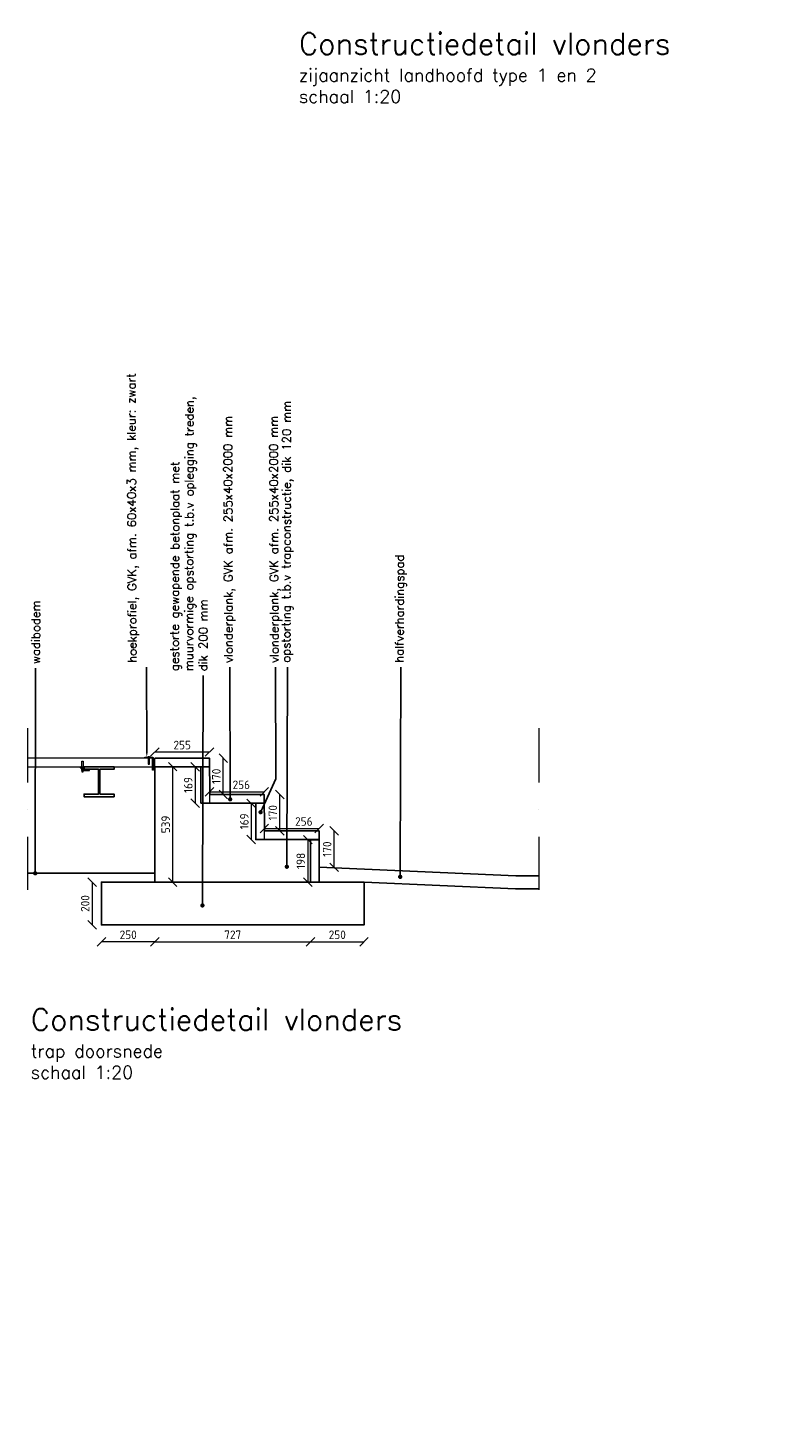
# Model space of a CAD drawing. Header units: metres. Extents: x -95462 to 707558, y 0 to 358316.
# Tile 26 of 50: x 193619 to 197146, y 220073 to 226523. Entities that reach past the tile are written whole.
import ezdxf
from ezdxf import colors
from ezdxf.entities.mleader import LeaderData, LeaderLine
from ezdxf.math import Vec2, Vec3

# ---------------------------------------------------------------- set-up
doc = ezdxf.new("R2010")
doc.units = ezdxf.units.M
doc.header["$LTSCALE"] = 20
doc.linetypes.add('DASHDOT', pattern=[25.4, 12.7, -6.35, 0, -6.35])
doc.layers.add('BL14_TALUD', color=11, linetype='Continuous')
doc.layers.add('tt00_tekst', color=7, linetype='Continuous')
for name, color, linetype, lineweight in [('N-WE-BC-BETONVORM_TALUDVLEUGELS-G', 3, 'Continuous', 25), ('N-WE-HC-HOUTVORM-G', 30, 'Continuous', 18), ('N-WE-SC-STAALVORM_HEA 140-G', 140, 'Continuous', 25), ('TL49_Doorsteekanker', 11, 'Continuous', 13), ('TL49_kikkerplaat', 11, 'Continuous', 13), ('X-XX-AL-AANPIJLING-M', 7, 'Continuous', 18), ('X-XX-AL-BREEKLIJN-G', 7, 'DASHDOT', 18), ('X-XX-AL-M', 7, 'Continuous', 18)]:
    doc.layers.add(name, color=color, linetype=linetype, lineweight=lineweight)
doc.styles.add('NLCS-ISO', font='NLCS-ISO.ttf')
doc.styles.add('ROMANS', font='romans.shx')
doc.dimstyles.new('NLCS RODOR-DIM-020mm$0', dxfattribs={"dimscale": 20, "dimtxt": 2, "dimasz": 2, "dimexe": 1.25, "dimexo": 0.625, "dimtad": 1, "dimdec": 0, "dimzin": 1, "dimdsep": 46, "dimtxsty": 'NLCS-ISO', "dimblk": 'OBLIQUE', "dimcen": 0, "dimse1": 1, "dimse2": 1, "dimclrd": 256, "dimclre": 1, "dimclrt": 256, "dimadec": 0, "dimazin": 0, "dimtfac": 1, "dimtdec": 0, "dimtmove": 0, "dimatfit": 0, "dimfxl": 1, "dimtolj": 1, "dimtzin": 0, "dimlwd": -1, "dimlwe": -1, "dimarcsym": 0})

# ---------------------------------------------------------------- blocks, each defined once
blk = doc.blocks.new('_Oblique')
at = {"color": 0, "linetype": 'ByBlock', "lineweight": -2}
blk.add_line((-0.5, -0.5), (0.5, 0.5), dxfattribs=at)
blk = doc.blocks.new('*D394')
at = {"layer": 'Defpoints', "color": 0, "transparency": 16777216}
for p in [(194724.8, 222766.7), (194980.8, 222782.5), (194980.8, 222766.7)]:
    blk.add_point(p, dxfattribs=at)
at = {"layer": 'X-XX-AL-M', "transparency": 16777216}
blk.add_line((194724.8, 222782.5), (194980.8, 222782.5), dxfattribs=at)
at = {"layer": 'X-XX-AL-M', "transparency": 16777216, "xscale": 40, "yscale": 40, "zscale": 40, "rotation": 180}
blk.add_blockref('_Oblique', (194724.8, 222782.5), dxfattribs=at)
at = {"layer": 'X-XX-AL-M', "transparency": 16777216, "xscale": 40, "yscale": 40, "zscale": 40}
blk.add_blockref('_Oblique', (194980.8, 222782.5), dxfattribs=at)
at = {"layer": 'X-XX-AL-M', "transparency": 16777216, "insert": (194909.8, 222815), "char_height": 40, "attachment_point": 5, "style": 'NLCS-ISO'}
blk.add_mtext('\\A1;256', dxfattribs=at)
blk = doc.blocks.new('_Dot')
at = {"color": 0, "linetype": 'ByBlock', "lineweight": -2}
blk.add_line((-0.5, 0), (-1, 0), dxfattribs=at)
at = {"color": 0, "linetype": 'ByBlock', "const_width": 0.5}
blk.add_lwpolyline([(-0.25, 0, 1), (0.25, 0, 1)], format="xyb", close=True, dxfattribs=at)
blk = doc.blocks.new('A$C301965ac')
at = {"layer": 'TL49_Doorsteekanker'}
for p, q in [((-1.5, 3.5), (-1.5, 8.5)), ((1.5, 3.5), (1.5, 8.5))]:
    blk.add_line(p, q, dxfattribs=at)
for points in [[(5.5, 10), (-5.5, 10), (-5.5, 8.5), (5.5, 8.5)], [(4.5, 8.5), (-4.5, 8.5), (-4.5, 3.5), (4.5, 3.5)]]:
    blk.add_lwpolyline(points, close=True, dxfattribs=at)
blk.add_lwpolyline([(-4, 3.5), (-4, 0), (4, 0), (4, 3.5)], dxfattribs=at)
blk = doc.blocks.new('*D397')
at = {"layer": 'Defpoints', "color": 0, "transparency": 16777216}
for p in [(194441.5, 223069.7), (194402, 222900.7), (194441.5, 222900.7)]:
    blk.add_point(p, dxfattribs=at)
at = {"layer": 'X-XX-AL-M', "transparency": 16777216}
blk.add_line((194402, 223069.7), (194402, 222900.7), dxfattribs=at)
at = {"layer": 'X-XX-AL-M', "transparency": 16777216, "xscale": 40, "yscale": 40, "zscale": 40}
for p, rotation in [((194402, 223069.7), 90), ((194402, 222900.7), 270)]:
    blk.add_blockref('_Oblique', p, dxfattribs=dict(at, rotation=rotation))
at = {"layer": 'X-XX-AL-M', "transparency": 16777216, "insert": (194369.5, 222985.2), "char_height": 40, "attachment_point": 5, "rotation": 90, "style": 'NLCS-ISO'}
blk.add_mtext('\\A1;169', dxfattribs=at)
blk = doc.blocks.new('*D398')
at = {"layer": 'Defpoints', "color": 0, "transparency": 16777216}
for p in [(194468.8, 223139.5), (194213.8, 223110.7), (194468.8, 223110.7)]:
    blk.add_point(p, dxfattribs=at)
at = {"layer": 'X-XX-AL-M', "transparency": 16777216}
blk.add_line((194213.8, 223139.5), (194468.8, 223139.5), dxfattribs=at)
at = {"layer": 'X-XX-AL-M', "transparency": 16777216, "xscale": 40, "yscale": 40, "zscale": 40, "rotation": 180}
blk.add_blockref('_Oblique', (194213.8, 223139.5), dxfattribs=at)
at = {"layer": 'X-XX-AL-M', "transparency": 16777216, "xscale": 40, "yscale": 40, "zscale": 40}
blk.add_blockref('_Oblique', (194468.8, 223139.5), dxfattribs=at)
at = {"layer": 'X-XX-AL-M', "transparency": 16777216, "insert": (194341.3, 223172), "char_height": 40, "attachment_point": 5, "style": 'NLCS-ISO'}
blk.add_mtext('\\A1;255', dxfattribs=at)
blk = doc.blocks.new('*D399')
at = {"layer": 'Defpoints', "color": 0, "transparency": 16777216}
for p in [(194724.8, 222953.6), (194468.9, 222900.7), (194724.8, 222900.7)]:
    blk.add_point(p, dxfattribs=at)
at = {"layer": 'X-XX-AL-M', "transparency": 16777216}
blk.add_line((194468.9, 222953.6), (194724.8, 222953.6), dxfattribs=at)
at = {"layer": 'X-XX-AL-M', "transparency": 16777216, "xscale": 40, "yscale": 40, "zscale": 40, "rotation": 180}
blk.add_blockref('_Oblique', (194468.9, 222953.6), dxfattribs=at)
at = {"layer": 'X-XX-AL-M', "transparency": 16777216, "xscale": 40, "yscale": 40, "zscale": 40}
blk.add_blockref('_Oblique', (194724.8, 222953.6), dxfattribs=at)
at = {"layer": 'X-XX-AL-M', "transparency": 16777216, "insert": (194617.3, 222986.1), "char_height": 40, "attachment_point": 5, "style": 'NLCS-ISO'}
blk.add_mtext('\\A1;256', dxfattribs=at)
blk = doc.blocks.new('*D400')
at = {"layer": 'Defpoints', "color": 0, "transparency": 16777216}
for p in [(194684.8, 222899.7), (194664, 222730.7), (194684.8, 222730.7)]:
    blk.add_point(p, dxfattribs=at)
at = {"layer": 'X-XX-AL-M', "transparency": 16777216}
blk.add_line((194664, 222899.7), (194664, 222730.7), dxfattribs=at)
at = {"layer": 'X-XX-AL-M', "transparency": 16777216, "xscale": 40, "yscale": 40, "zscale": 40}
for p, rotation in [((194664, 222899.7), 90), ((194664, 222730.7), 270)]:
    blk.add_blockref('_Oblique', p, dxfattribs=dict(at, rotation=rotation))
at = {"layer": 'X-XX-AL-M', "transparency": 16777216, "insert": (194631.5, 222815.2), "char_height": 40, "attachment_point": 5, "rotation": 90, "style": 'NLCS-ISO'}
blk.add_mtext('\\A1;169', dxfattribs=at)
blk = doc.blocks.new('*D401')
at = {"layer": 'Defpoints', "color": 0, "transparency": 16777216}
for p in [(194940.8, 222729.7), (194927.8, 222531.5), (194940.9, 222531.5)]:
    blk.add_point(p, dxfattribs=at)
at = {"layer": 'X-XX-AL-M', "transparency": 16777216}
blk.add_line((194927.8, 222729.7), (194927.8, 222531.5), dxfattribs=at)
at = {"layer": 'X-XX-AL-M', "transparency": 16777216, "xscale": 40, "yscale": 40, "zscale": 40}
for p, rotation in [((194927.8, 222729.7), 90), ((194927.8, 222531.5), 270)]:
    blk.add_blockref('_Oblique', p, dxfattribs=dict(at, rotation=rotation))
at = {"layer": 'X-XX-AL-M', "transparency": 16777216, "insert": (194895.3, 222630.6), "char_height": 40, "attachment_point": 5, "rotation": 90, "style": 'NLCS-ISO'}
blk.add_mtext('\\A1;198', dxfattribs=at)
blk = doc.blocks.new('*D402')
at = {"layer": 'Defpoints', "color": 0, "transparency": 16777216}
for p in [(194980.8, 222770.7), (195050.9, 222770.7), (194980.8, 222600.7)]:
    blk.add_point(p, dxfattribs=at)
at = {"layer": 'X-XX-AL-M', "transparency": 16777216}
blk.add_line((195050.9, 222600.7), (195050.9, 222770.7), dxfattribs=at)
at = {"layer": 'X-XX-AL-M', "transparency": 16777216, "xscale": 40, "yscale": 40, "zscale": 40}
for p, rotation in [((195050.9, 222770.7), 90), ((195050.9, 222600.7), 270)]:
    blk.add_blockref('_Oblique', p, dxfattribs=dict(at, rotation=rotation))
at = {"layer": 'X-XX-AL-M', "transparency": 16777216, "insert": (195018.4, 222685.7), "char_height": 40, "attachment_point": 5, "rotation": 90, "style": 'NLCS-ISO'}
blk.add_mtext('\\A1;170', dxfattribs=at)
blk = doc.blocks.new('*D403')
at = {"layer": 'Defpoints', "color": 0, "transparency": 16777216}
for p in [(194724.8, 222940.7), (194797.4, 222940.7), (194732.7, 222770.7)]:
    blk.add_point(p, dxfattribs=at)
at = {"layer": 'X-XX-AL-M', "transparency": 16777216}
blk.add_line((194797.4, 222770.7), (194797.4, 222940.7), dxfattribs=at)
at = {"layer": 'X-XX-AL-M', "transparency": 16777216, "xscale": 40, "yscale": 40, "zscale": 40}
for p, rotation in [((194797.4, 222940.7), 90), ((194797.4, 222770.7), 270)]:
    blk.add_blockref('_Oblique', p, dxfattribs=dict(at, rotation=rotation))
at = {"layer": 'X-XX-AL-M', "transparency": 16777216, "insert": (194764.9, 222855.7), "char_height": 40, "attachment_point": 5, "rotation": 90, "style": 'NLCS-ISO'}
blk.add_mtext('\\A1;170', dxfattribs=at)
blk = doc.blocks.new('*D404')
at = {"layer": 'Defpoints', "color": 0, "transparency": 16777216}
for p in [(194468.8, 223110.7), (194533.2, 223110.7), (194476.8, 222940.7)]:
    blk.add_point(p, dxfattribs=at)
at = {"layer": 'X-XX-AL-M', "transparency": 16777216}
blk.add_line((194533.2, 222940.7), (194533.2, 223110.7), dxfattribs=at)
at = {"layer": 'X-XX-AL-M', "transparency": 16777216, "xscale": 40, "yscale": 40, "zscale": 40}
for p, rotation in [((194533.2, 223110.7), 90), ((194533.2, 222940.7), 270)]:
    blk.add_blockref('_Oblique', p, dxfattribs=dict(at, rotation=rotation))
at = {"layer": 'X-XX-AL-M', "transparency": 16777216, "insert": (194500.7, 223025.7), "char_height": 40, "attachment_point": 5, "rotation": 90, "style": 'NLCS-ISO'}
blk.add_mtext('\\A1;170', dxfattribs=at)
blk = doc.blocks.new('*D405')
at = {"layer": 'Defpoints', "color": 0, "transparency": 16777216}
for p in [(194213.8, 223070.7), (194213.8, 222531.5), (194296.5, 222531.5)]:
    blk.add_point(p, dxfattribs=at)
at = {"layer": 'X-XX-AL-M', "transparency": 16777216}
blk.add_line((194296.5, 223070.7), (194296.5, 222531.5), dxfattribs=at)
at = {"layer": 'X-XX-AL-M', "transparency": 16777216, "xscale": 40, "yscale": 40, "zscale": 40}
for p, rotation in [((194296.5, 223070.7), 90), ((194296.5, 222531.5), 270)]:
    blk.add_blockref('_Oblique', p, dxfattribs=dict(at, rotation=rotation))
at = {"layer": 'X-XX-AL-M', "transparency": 16777216, "insert": (194264, 222801.1), "char_height": 40, "attachment_point": 5, "rotation": 90, "style": 'NLCS-ISO'}
blk.add_mtext('\\A1;539', dxfattribs=at)
blk = doc.blocks.new('*D406')
at = {"layer": 'Defpoints', "color": 0, "transparency": 16777216}
for p in [(194213.8, 222531.5), (194940.8, 222531.5), (194940.8, 222253.1)]:
    blk.add_point(p, dxfattribs=at)
at = {"layer": 'X-XX-AL-M', "transparency": 16777216}
blk.add_line((194213.8, 222253.1), (194940.8, 222253.1), dxfattribs=at)
at = {"layer": 'X-XX-AL-M', "transparency": 16777216, "xscale": 40, "yscale": 40, "zscale": 40, "rotation": 180}
blk.add_blockref('_Oblique', (194213.8, 222253.1), dxfattribs=at)
at = {"layer": 'X-XX-AL-M', "transparency": 16777216, "xscale": 40, "yscale": 40, "zscale": 40}
blk.add_blockref('_Oblique', (194940.8, 222253.1), dxfattribs=at)
at = {"layer": 'X-XX-AL-M', "transparency": 16777216, "insert": (194577.3, 222285.6), "char_height": 40, "attachment_point": 5, "style": 'NLCS-ISO'}
blk.add_mtext('\\A1;727', dxfattribs=at)
blk = doc.blocks.new('*D407')
at = {"layer": 'Defpoints', "color": 0, "transparency": 16777216}
for p in [(193963.9, 222531.5), (194213.8, 222531.5), (193963.9, 222253.1)]:
    blk.add_point(p, dxfattribs=at)
at = {"layer": 'X-XX-AL-M', "transparency": 16777216}
blk.add_line((194213.8, 222253.1), (193963.9, 222253.1), dxfattribs=at)
at = {"layer": 'X-XX-AL-M', "transparency": 16777216, "xscale": 40, "yscale": 40, "zscale": 40, "rotation": 180}
blk.add_blockref('_Oblique', (193963.9, 222253.1), dxfattribs=at)
at = {"layer": 'X-XX-AL-M', "transparency": 16777216, "xscale": 40, "yscale": 40, "zscale": 40}
blk.add_blockref('_Oblique', (194213.8, 222253.1), dxfattribs=at)
at = {"layer": 'X-XX-AL-M', "transparency": 16777216, "insert": (194088.8, 222285.6), "char_height": 40, "attachment_point": 5, "style": 'NLCS-ISO'}
blk.add_mtext('\\A1;250', dxfattribs=at)
blk = doc.blocks.new('*D408')
at = {"layer": 'Defpoints', "color": 0, "transparency": 16777216}
for p in [(194940.9, 222531.5), (195190.9, 222531.5), (195190.9, 222253.1)]:
    blk.add_point(p, dxfattribs=at)
at = {"layer": 'X-XX-AL-M', "transparency": 16777216}
blk.add_line((194940.9, 222253.1), (195190.9, 222253.1), dxfattribs=at)
at = {"layer": 'X-XX-AL-M', "transparency": 16777216, "xscale": 40, "yscale": 40, "zscale": 40, "rotation": 180}
blk.add_blockref('_Oblique', (194940.9, 222253.1), dxfattribs=at)
at = {"layer": 'X-XX-AL-M', "transparency": 16777216, "xscale": 40, "yscale": 40, "zscale": 40}
blk.add_blockref('_Oblique', (195190.9, 222253.1), dxfattribs=at)
at = {"layer": 'X-XX-AL-M', "transparency": 16777216, "insert": (195065.9, 222285.6), "char_height": 40, "attachment_point": 5, "style": 'NLCS-ISO'}
blk.add_mtext('\\A1;250', dxfattribs=at)
blk = doc.blocks.new('*D409')
at = {"layer": 'Defpoints', "color": 0, "transparency": 16777216}
for p in [(195190.9, 222531.5), (193920.4, 222331.5), (195190.9, 222331.5)]:
    blk.add_point(p, dxfattribs=at)
at = {"layer": 'X-XX-AL-M', "transparency": 16777216}
blk.add_line((193920.4, 222531.5), (193920.4, 222331.5), dxfattribs=at)
at = {"layer": 'X-XX-AL-M', "transparency": 16777216, "xscale": 40, "yscale": 40, "zscale": 40}
for p, rotation in [((193920.4, 222531.5), 90), ((193920.4, 222331.5), 270)]:
    blk.add_blockref('_Oblique', p, dxfattribs=dict(at, rotation=rotation))
at = {"layer": 'X-XX-AL-M', "transparency": 16777216, "insert": (193887.9, 222431.5), "char_height": 40, "attachment_point": 5, "rotation": 90, "style": 'NLCS-ISO'}
blk.add_mtext('\\A1;200', dxfattribs=at)

msp = doc.modelspace()

# ---------------------------------------------------------------- linework, layer by layer
at = {"flags": 128}
msp.add_lwpolyline([(194213.77, 223110.66), (194468.77, 223110.66), (194469.77, 222940.66), (194724.77, 222940.66), (194725.77, 222770.66), (194980.77, 222770.66), (194980.807, 222531.458)], dxfattribs=at)
at = {"layer": 'BL14_TALUD', "flags": 128}
for points in [[(193618.798, 222572.66), (194213.77, 222572.66)], [(194980.807, 222600.66), (195899.95, 222560.66), (196007.429, 222560.66)], [(195190.941, 222531.458), (195898.645, 222500.66), (196007.429, 222500.66)], [(196007.429, 222500.66), (195898.775, 222500.66)]]:
    msp.add_lwpolyline(points, dxfattribs=at)
at = {"layer": 'N-WE-BC-BETONVORM_TALUDVLEUGELS-G', "flags": 128}
for points in [[(194213.77, 222531.458), (194213.77, 223070.66), (194428.877, 223070.66), (194428.877, 222900.66), (194684.807, 222900.66), (194684.807, 222730.66), (194940.807, 222730.66), (194940.807, 222531.458)], [(194940.941, 222531.458), (195190.941, 222531.458), (195190.941, 222331.458), (194213.904, 222331.458), (193963.904, 222331.458), (193963.904, 222531.458)]]:
    msp.add_lwpolyline(points, close=True, dxfattribs=at)
at = {"layer": 'N-WE-HC-HOUTVORM-G', "ltscale": 5, "flags": 128}
msp.add_lwpolyline([(193618.798, 223070.66), (194202.77, 223070.66), (194202.77, 223110.66), (193618.798, 223110.66)], dxfattribs=at)
msp.add_lwpolyline([(194202.77, 223114.66, -0.41421356), (194206.77, 223110.66), (194206.77, 223054.66), (194202.77, 223054.66), (194202.77, 223110.66), (194166.77, 223110.66), (194166.77, 223114.66), (194202.77, 223114.66)], format="xyb", dxfattribs=at)
for points in [[(194213.77, 223110.66), (194468.77, 223110.66), (194468.77, 223070.66), (194213.77, 223070.66)], [(194428.877, 222900.66), (194428.877, 223069.658), (194468.877, 223069.658), (194468.877, 222900.66)], [(194469.77, 222940.66), (194724.77, 222940.66), (194724.77, 222900.66), (194469.77, 222900.66)], [(194684.807, 222730.66), (194684.807, 222899.661), (194724.807, 222899.661), (194724.807, 222730.66)], [(194725.77, 222770.66), (194980.77, 222770.66), (194980.77, 222730.66), (194725.77, 222730.66)], [(194980.807, 222729.661), (194980.807, 222531.458), (194940.807, 222531.458), (194940.807, 222729.661)]]:
    msp.add_lwpolyline(points, close=True, dxfattribs=at)
at = {"layer": 'N-WE-SC-STAALVORM_HEA 140-G', "flags": 128}
msp.add_lwpolyline([(193955.602, 222942.66), (194022.852, 222942.66), (194022.852, 222930.66), (193882.852, 222930.66), (193882.852, 222942.66), (193950.102, 222942.66), (193950.102, 223058.66), (193882.811, 223058.66), (193882.893, 223070.66), (194022.893, 223070.66), (194022.811, 223058.66), (193955.602, 223058.66)], close=True, dxfattribs=at)
at = {"layer": 'TL49_Doorsteekanker'}
for points in [[(193877.878, 223053.592), (193871.878, 223053.592), (193871.878, 223096.092), (193877.878, 223096.092)], [(194188.27, 223110.66), (194182.27, 223110.66), (194182.27, 223082.786), (194188.27, 223082.786)]]:
    msp.add_lwpolyline(points, close=True, dxfattribs=at)
at = {"layer": 'TL49_kikkerplaat', "flags": 128}
msp.add_lwpolyline([(193907.376, 223053.592), (193907.376, 223058.592), (193880.316, 223058.592, -0.23086819), (193877.164, 223060.13), (193868.99, 223070.592), (193865.05, 223067.514), (193874.725, 223055.13, 0.23086819), (193877.878, 223053.592)], format="xyb", close=True, dxfattribs=at)
at = {"layer": 'X-XX-AL-BREEKLIJN-G'}
for p, q in [((193618.798, 223251.308), (193618.798, 222495.47)), ((196007.429, 223251.308), (196007.429, 222495.47))]:
    msp.add_line(p, q, dxfattribs=at)

# ---------------------------------------------------------------- block references
at = {"layer": 'TL49_kikkerplaat', "xscale": -0.75, "yscale": 0.75, "zscale": 0.75, "rotation": 180}
msp.add_blockref('A$C301965ac', (194185.27, 223118.16), dxfattribs=at)
at = {"layer": 'TL49_kikkerplaat', "xscale": 0.75, "yscale": 0.75, "zscale": 0.75}
msp.add_blockref('A$C301965ac', (193874.878, 223046.092), dxfattribs=at)

# ---------------------------------------------------------------- texts
at = {"layer": 'tt00_tekst', "char_height": 100, "width": 2275.56527, "attachment_point": 1, "style": 'ROMANS'}
for s, insert in [('{\\C4;Constructiedetail vlonders\\P\\H0.6x;\\C3;zijaanzicht landhoofd type 1 en 2\\Pschaal 1:20}', (194886.725, 226498.336)), ('{\\C4;Constructiedetail vlonders\\P\\H0.6x;\\C3;trap doorsnede\\Pschaal 1:20}', (193633.683, 221939.364))]:
    msp.add_mtext(s, dxfattribs=dict(at, insert=insert))

# ---------------------------------------------------------------- dimensions: what is measured, and where the dimension line sits
at = {"layer": 'X-XX-AL-M'}
for base, p1, p2, picture, middle in [((194468.77, 223139.473), (194213.77, 223110.66), (194468.77, 223110.66), '*D398', (194341.27, 223171.973)), ((193963.904, 222253.095), (194213.77, 222531.458), (193963.904, 222531.458), '*D407', (194088.837, 222285.595)), ((194940.807, 222253.095), (194213.77, 222531.458), (194940.807, 222531.458), '*D406', (194577.289, 222285.595)), ((195190.941, 222253.095), (194940.941, 222531.458), (195190.941, 222531.458), '*D408', (195065.941, 222285.595))]:
    dim = msp.add_linear_dim(base=base, p1=p1, p2=p2, dimstyle='NLCS RODOR-DIM-020mm$0', dxfattribs=at)
    dim.commit()
    dim.dimension.update_dxf_attribs({"geometry": picture, "text_midpoint": middle})
for base, p1, p2, picture, middle in [((194533.223, 223110.66), (194476.823, 222940.66), (194468.77, 223110.66), '*D404', (194500.723, 223025.66)), ((194296.519, 222531.458), (194213.77, 223070.66), (194213.77, 222531.458), '*D405', (194264.019, 222801.059)), ((194401.988, 222900.66), (194441.501, 223069.658), (194441.501, 222900.66), '*D397', (194369.488, 222985.159)), ((194797.432, 222940.66), (194732.729, 222770.66), (194724.77, 222940.66), '*D403', (194764.932, 222855.66)), ((194664.004, 222730.66), (194684.807, 222899.661), (194684.807, 222730.66), '*D400', (194631.504, 222815.16)), ((194927.753, 222531.458), (194940.807, 222729.661), (194940.941, 222531.458), '*D401', (194895.253, 222630.559)), ((195050.866, 222770.66), (194980.807, 222600.66), (194980.807, 222770.66), '*D402', (195018.366, 222685.66)), ((193920.367, 222331.458), (195190.941, 222531.458), (195190.941, 222331.458), '*D409', (193887.867, 222431.458))]:
    dim = msp.add_linear_dim(base=base, p1=p1, p2=p2, angle=90, dimstyle='NLCS RODOR-DIM-020mm$0', dxfattribs=at)
    dim.commit()
    dim.dimension.update_dxf_attribs({"geometry": picture, "text_midpoint": middle})
for base, p1, p2, picture, middle in [((194724.77, 222953.643), (194468.877, 222900.66), (194724.77, 222900.66), '*D399', (194617.334, 222953.643)), ((194980.77, 222782.533), (194724.77, 222766.66), (194980.77, 222766.66), '*D394', (194909.838, 222782.533))]:
    dim = msp.add_linear_dim(base=base, p1=p1, p2=p2, dimstyle='NLCS RODOR-DIM-020mm$0', dxfattribs=at)
    dim.commit()
    dim.dimension.update_dxf_attribs({"geometry": picture, "text_midpoint": middle, "dimtype": 160})

# ---------------------------------------------------------------- leaders
ml = msp.add_multileader_mtext('Standard')
ml.set_content('betonnen landhoofd type 2 bestaande uit:\\P\\pxi-3,l4,t4;-^Ivloerplaat dik 200 mm\\P-^Izijwanden breed 120 mm\\P-^Ikopwand dik 150 mm\\P-^Iopstorting breed 200 mm t.b.v. oplegging', color=2, style='ROMANS')
ml.set_leader_properties(color=1)
ml.build(insert=Vec2(0, 0))
ml.multileader.update_dxf_attribs({"has_dogleg": 0, "text_left_attachment_type": 3, "text_right_attachment_type": 3, "dogleg_length": 0.36, "arrow_head_size": 50, "scale": 50})
ctx = ml.context
ctx.base_point, ctx.scale, ctx.char_height, ctx.arrow_head_size, ctx.landing_gap_size, ctx.plane_origin, ctx.plane_x_axis, ctx.plane_y_axis = Vec3(197142.035, 90639.255), 50, 100, 50, 50, Vec3(197413.325, 89540.24), Vec3(0, 1), Vec3(-1, 0)
ctx.left_attachment, ctx.right_attachment = 3, 3
notes = []
notes.append((ctx, [(0, (1, 1, 0), (197142.035, 90621.255), (0, 1), 18, [(0, [(195937.352, 90179.364), (197145.917, 90286.002)], 0, [])])]))
ctx.mtext.insert, ctx.mtext.text_direction, ctx.mtext.rotation, ctx.mtext.width, ctx.mtext.flow_direction = Vec3(196241.54, 90679.363), Vec3(-0.01098786, 0.99993963), 1.58178441, 3476.77136, 5
at = {"layer": 'X-XX-AL-AANPIJLING-M'}
ml = msp.add_multileader_mtext('Standard', dxfattribs=at)
ml.set_content('vlonderplank, GVK afm. 255x40x2000 mm', color=2, style='ROMANS')
ml.set_leader_properties(color=1)
ml.set_arrow_properties(name='DOT')
ml.build(insert=Vec2(0, 0))
ml.multileader.update_dxf_attribs({"has_dogleg": 0, "text_left_attachment_type": 3, "text_right_attachment_type": 3, "dogleg_length": 0.36, "arrow_head_size": 20, "scale": 20})
ctx = ml.context
ctx.base_point, ctx.scale, ctx.char_height, ctx.arrow_head_size, ctx.landing_gap_size, ctx.plane_origin, ctx.plane_x_axis, ctx.plane_y_axis = Vec3(194563.834, 223536.457), 20, 40, 20, 20, Vec3(194565.345, 222798.578), Vec3(0, 1), Vec3(-1, 0)
ctx.left_attachment, ctx.right_attachment = 3, 3
notes.append((ctx, [(0, (1, 1, 0), (194563.834, 223529.257), (0, 1), 7.2, [(0, [(194565.345, 222918.407)], 0, [])])]))
ctx.mtext.insert, ctx.mtext.text_direction, ctx.mtext.rotation, ctx.mtext.width, ctx.mtext.flow_direction = Vec3(194537.119, 223556.391), Vec3(-0.00244489, 0.99999701), 1.57324122, 2135.67287, 5
ml = msp.add_multileader_mtext('Standard', dxfattribs=at)
ml.set_content('vlonderplank, GVK afm. 255x40x2000 mm', color=2, style='ROMANS')
ml.set_leader_properties(color=1)
ml.set_arrow_properties(name='DOT')
ml.build(insert=Vec2(0, 0))
ml.multileader.update_dxf_attribs({"has_dogleg": 0, "text_left_attachment_type": 3, "text_right_attachment_type": 3, "dogleg_length": 0.36, "arrow_head_size": 20, "scale": 20})
ctx = ml.context
ctx.base_point, ctx.scale, ctx.char_height, ctx.arrow_head_size, ctx.landing_gap_size, ctx.plane_origin, ctx.plane_x_axis, ctx.plane_y_axis = Vec3(194777.962, 223536.457), 20, 40, 20, 20, Vec3(194779.473, 222798.578), Vec3(0, 1), Vec3(-1, 0)
ctx.left_attachment, ctx.right_attachment = 3, 3
notes.append((ctx, [(0, (1, 1, 0), (194777.962, 223529.257), (0, 1), 7.2, [(0, [(194707.587, 222858.182), (194779.473, 223013.689)], 0, [])])]))
ctx.mtext.insert, ctx.mtext.text_direction, ctx.mtext.rotation, ctx.mtext.width, ctx.mtext.flow_direction = Vec3(194751.237, 223556.38), Vec3(-0.00289051, 0.99999582), 1.57368684, 2135.67287, 5
ml = msp.add_multileader_mtext('Standard', dxfattribs=at)
ml.set_content('wadibodem', color=2, style='ROMANS')
ml.set_leader_properties(color=1)
ml.set_arrow_properties(name='DOT')
ml.build(insert=Vec2(0, 0))
ml.multileader.update_dxf_attribs({"has_dogleg": 0, "text_left_attachment_type": 3, "text_right_attachment_type": 3, "dogleg_length": 0.36, "arrow_head_size": 20, "scale": 20})
ctx = ml.context
ctx.base_point, ctx.scale, ctx.char_height, ctx.arrow_head_size, ctx.landing_gap_size, ctx.plane_origin = Vec3(193656.376, 223530.974), 20, 40, 20, 20, Vec3(193653.824, 222514.399)
ctx.left_attachment, ctx.right_attachment = 3, 3
notes.append((ctx, [(0, (1, 1, 0), (193649.176, 223530.974), (1, 0), 7.2, [(0, [(193654.62, 222572.66)], 0, [])])]))
ctx.mtext.insert, ctx.mtext.text_direction, ctx.mtext.rotation, ctx.mtext.width, ctx.mtext.flow_direction = Vec3(193636.413, 223551.011), Vec3(0.00183259, 0.99999832), 1.56896373, 1930.25902, 5
ml = msp.add_multileader_mtext('Standard', dxfattribs=at)
ml.set_content('opstorting t.b.v trapconstructie, dik 120 mm', color=2, style='ROMANS')
ml.set_leader_properties(color=1)
ml.set_arrow_properties(name='DOT')
ml.build(insert=Vec2(0, 0))
ml.multileader.update_dxf_attribs({"has_dogleg": 0, "text_left_attachment_type": 3, "text_right_attachment_type": 3, "dogleg_length": 0.36, "arrow_head_size": 20, "scale": 20})
ctx = ml.context
ctx.base_point, ctx.scale, ctx.char_height, ctx.arrow_head_size, ctx.landing_gap_size, ctx.plane_origin = Vec3(194832.904, 223536.457), 20, 40, 20, 20, Vec3(194830.353, 222806.221)
ctx.left_attachment, ctx.right_attachment = 3, 3
notes.append((ctx, [(0, (1, 1, 0), (194825.704, 223536.457), (1, 0), 7.2, [(0, [(194830.353, 222603.323)], 0, [])])]))
ctx.mtext.insert, ctx.mtext.text_direction, ctx.mtext.rotation, ctx.mtext.width, ctx.mtext.flow_direction = Vec3(194806.292, 223556.53), Vec3(0.0027342, 0.99999626), 1.56806213, 1930.25902, 5
ml = msp.add_multileader_mtext('Standard', dxfattribs=at)
ml.set_content('halfverhardingspad', color=2, style='ROMANS')
ml.set_leader_properties(color=1)
ml.set_arrow_properties(name='DOT')
ml.build(insert=Vec2(0, 0))
ml.multileader.update_dxf_attribs({"has_dogleg": 0, "text_left_attachment_type": 3, "text_right_attachment_type": 3, "dogleg_length": 0.36, "arrow_head_size": 20, "scale": 20})
ctx = ml.context
ctx.base_point, ctx.scale, ctx.char_height, ctx.arrow_head_size, ctx.landing_gap_size, ctx.plane_origin = Vec3(195362.433, 223536.457), 20, 40, 20, 20, Vec3(195359.882, 222806.221)
ctx.left_attachment, ctx.right_attachment = 3, 3
notes.append((ctx, [(0, (1, 1, 0), (195355.233, 223536.457), (1, 0), 7.2, [(0, [(195359.882, 222556.354)], 0, [])])]))
ctx.mtext.insert, ctx.mtext.text_direction, ctx.mtext.rotation, ctx.mtext.width, ctx.mtext.flow_direction = Vec3(195335.819, 223556.526), Vec3(0.00260317, 0.99999661), 1.56819316, 1930.25902, 5
ml = msp.add_multileader_mtext('Standard', dxfattribs=at)
ml.set_content('gestorte gewapende betonplaat met \\Pmuurvormige opstorting t.b.v oplegging treden, \\Pdik 200 mm', color=2, style='ROMANS')
ml.set_leader_properties(color=1)
ml.set_arrow_properties(name='DOT')
ml.build(insert=Vec2(0, 0))
ml.multileader.update_dxf_attribs({"has_dogleg": 0, "text_left_attachment_type": 3, "text_right_attachment_type": 3, "dogleg_length": 0.36, "arrow_head_size": 20, "scale": 20})
ctx = ml.context
ctx.base_point, ctx.scale, ctx.char_height, ctx.arrow_head_size, ctx.landing_gap_size, ctx.plane_origin = Vec3(194438.45, 223497.299), 20, 40, 20, 20, Vec3(194435.899, 222767.063)
ctx.left_attachment, ctx.right_attachment = 3, 3
notes.append((ctx, [(0, (1, 1, 0), (194431.25, 223497.299), (1, 0), 7.2, [(0, [(194435.899, 222422.532)], 0, [])])]))
ctx.mtext.insert, ctx.mtext.text_direction, ctx.mtext.rotation, ctx.mtext.width, ctx.mtext.flow_direction = Vec3(194285.165, 223517.663), Vec3(0.00237389, 0.99999718), 1.56842244, 1930.25902, 5
ml = msp.add_multileader_mtext('Standard', dxfattribs=at)
ml.set_content('hoekprofiel, GVK, afm. 60x40x3 mm, kleur: zwart', color=2, style='ROMANS')
ml.set_leader_properties(color=1)
ml.build(insert=Vec2(0, 0))
ml.multileader.update_dxf_attribs({"has_dogleg": 0, "text_left_attachment_type": 3, "text_right_attachment_type": 3, "dogleg_length": 0.36, "arrow_head_size": 20, "scale": 20})
ctx = ml.context
ctx.base_point, ctx.scale, ctx.char_height, ctx.arrow_head_size, ctx.landing_gap_size, ctx.plane_origin, ctx.plane_x_axis, ctx.plane_y_axis = Vec3(194174.259, 223536.457), 20, 40, 20, 20, Vec3(194175.77, 222797.578), Vec3(0, 1), Vec3(-1, 0)
ctx.left_attachment, ctx.right_attachment = 3, 3
notes.append((ctx, [(0, (1, 1, 0), (194174.259, 223529.257), (0, 1), 7.2, [(0, [(194175.77, 223114.66)], 0, [])])]))
ctx.mtext.insert, ctx.mtext.text_direction, ctx.mtext.rotation, ctx.mtext.width, ctx.mtext.flow_direction = Vec3(194087.521, 223556.146), Vec3(-0.00358244, 0.99999358), 1.57437878, 1183.77487, 5
for ctx, leaders in notes:
    for number, flags, end, landing, length, lines in leaders:
        leader = LeaderData()
        leader.index, (leader.has_last_leader_line, leader.has_dogleg_vector, leader.attachment_direction) = number, flags
        leader.last_leader_point, leader.dogleg_vector, leader.dogleg_length = Vec3(end), Vec3(landing), length
        for number, points, colour, breaks in lines:
            line = LeaderLine()
            line.index, line.vertices, line.color, line.breaks = number, Vec3.list(points), colors.encode_raw_color(colour), breaks
            leader.lines.append(line)
        ctx.leaders.append(leader)

doc.saveas('drawing.dxf')
